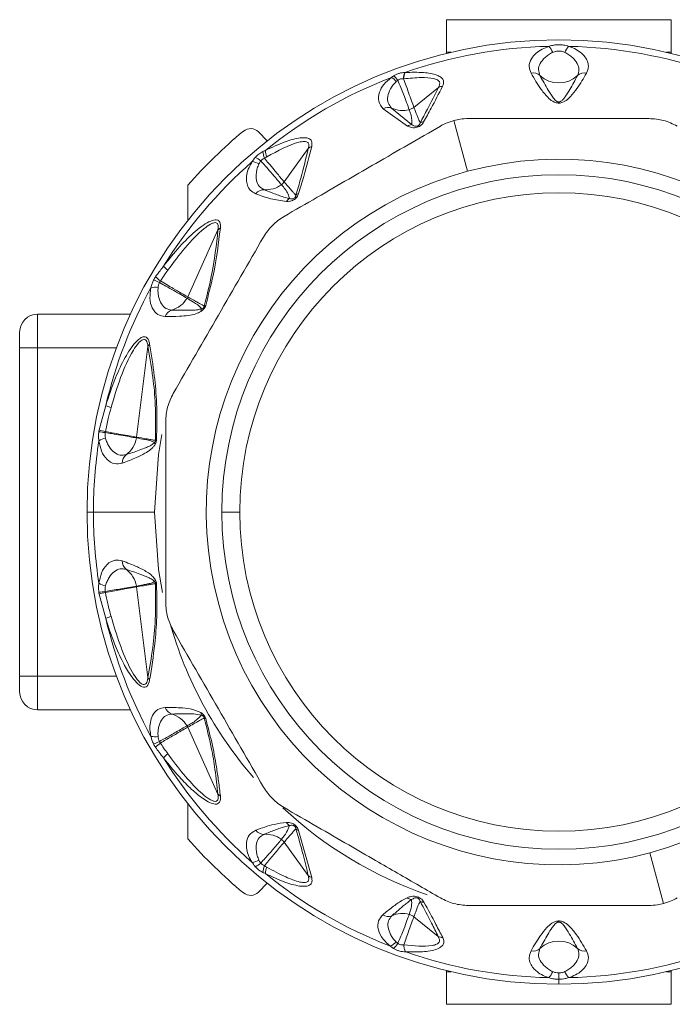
# Model space of a CAD drawing. Header units: millimetres. Extents: x -447 to 1924, y -61 to 422.
# Tile 14 of 57: x -110 to -81, y 378 to 422. Entities that reach past the tile are written whole.
import ezdxf

# ---------------------------------------------------------------- set-up
doc = ezdxf.new("R2010")
doc.units = ezdxf.units.MM

# ---------------------------------------------------------------- blocks, each defined once
blk = doc.blocks.new('Drawing View1')
at = {"color": 7, "linetype": 'Continuous', "lineweight": 18}
for p, q in [((113.221, 11.711), (113.221, 13.161)), ((113.221, 13.161), (123.221, 13.161)), ((123.221, 13.161), (123.221, 11.711)), ((113.43, 11.711), (113.221, 11.711)), ((113.221, 11.661), (113.221, 11.711)), ((123.221, 11.711), (123.012, 11.711)), ((123.221, 11.711), (123.221, 11.661)), ((111.772, 9.263), (112.866, 10.15)), ((111.668, 8.499), (110.78, 9.23)), ((111.484, 8.427), (110.408, 9.195)), ((114.16, 6.42), (113.555, 8.68)), ((104.852, 8.17), (105.245, 7.776)), ((105.997, 5.946), (107.068, 7.434)), ((101.71, 5.804), (101.71, 4.241)), ((101.705, 0.835), (103.049, 3.81)), ((95.021, -1.435), (95.021, 0.065)), ((95.021, 0.065), (99.154, 0.065)), ((94.221, -1.435), (94.221, -0.735)), ((94.221, -1.435), (95.021, -1.435)), ((94.221, -16.035), (94.221, -1.435)), ((95.021, -1.435), (98.531, -1.435)), ((95.021, -16.035), (95.021, -1.435)), ((99.428, -5.406), (99.934, -1.372)), ((97.762, -5.084), (98.055, -3.997)), ((97.221, -8.735), (97.506, -8.735)), ((100.221, -8.735), (97.506, -8.735)), ((104.021, -8.735), (103.221, -8.735)), ((99.428, -12.064), (99.934, -16.098)), ((98.055, -13.473), (97.762, -12.386)), ((94.221, -16.735), (94.221, -16.035)), ((94.221, -16.035), (95.021, -16.035)), ((95.021, -17.535), (95.021, -16.035)), ((95.021, -16.035), (98.531, -16.035)), ((95.021, -17.535), (99.154, -17.535)), ((101.705, -18.305), (103.049, -21.28)), ((101.71, -21.711), (101.71, -23.274)), ((106.641, -22.895), (107.221, -24.991)), ((105.997, -23.416), (107.068, -24.904)), ((122.282, -23.891), (122.887, -26.15)), ((105.245, -25.246), (104.852, -25.64)), ((111.772, -26.733), (112.855, -27.612)), ((113.221, -29.181), (113.221, -29.131)), ((113.221, -30.631), (113.221, -29.181)), ((113.221, -29.181), (113.43, -29.181)), ((118.221, -29.235), (118.221, -29.519)), ((123.012, -29.181), (123.221, -29.181)), ((123.221, -29.131), (123.221, -29.181)), ((123.221, -29.181), (123.221, -30.631)), ((118.221, -29.735), (118.221, -29.519)), ((123.221, -30.631), (113.221, -30.631))]:
    blk.add_line(p, q, dxfattribs=at)
at = {"color": 7, "linetype": 'Continuous', "lineweight": 18, "flags": 128}
for points in [[(100.553, -5.295), (100.404, -6.173), (100.221, -8.735)], [(100.221, -8.735), (100.404, -11.297), (100.581, -12.317)]]:
    blk.add_lwpolyline(points, dxfattribs=at)
at = {"color": 7, "linetype": 'Continuous', "lineweight": 18}
for centre, radius, start, end in [((118.221, -8.735), 21, 270, 180), ((118.221, -8.735), 20.715, 91.2076, 109.3203), ((117.232, 11.452), 0.761, 19.4098, 43.4244), ((119.21, 11.452), 0.761, 136.5756, 160.5902), ((118.221, -8.735), 20.715, 70.7909, 88.7924), ((118.221, -8.735), 20.715, 111.0828, 129.0802), ((110.425, 9.971), 0.711, 38.0377, 61.0471), ((110.336, 10.014), 0.843, 32.1219, 50.6016), ((111.975, 10.537), 0.668, 155.5503, 180.1451), ((111.971, 10.526), 0.655, 153.86, 179.2766), ((117.089, 10.339), 0.452, 48.9264, 102.9176), ((118.221, 11.563), 1.216, 226.5845, 313.4155), ((119.353, 10.339), 0.452, 77.0824, 131.0736), ((113.055, 9.799), 0.399, 91.3535, 118.3569), ((110.628, 8.854), 0.406, 67.902, 122.832), ((111.27, 10.28), 1.159, 244.9802, 284.6512), ((111.713, 8.116), 0.385, 96.6679, 126.3431), ((112.219, 8.241), 0.375, 92.1072, 116.8471), ((118.221, -8.735), 22, 129.6624, 138.6353), ((104.498, 7.816), 0.5, 45, 129.6624), ((107.349, 7.118), 0.423, 107.5565, 131.6514), ((104.218, 6.037), 1.116, 48.7601, 63.865), ((105.842, 7.335), 0.796, 182.8892, 204.9427), ((105.966, 7.37), 0.805, 181.7282, 202.648), ((118.221, -8.735), 20.715, 131.2076, 148.1324), ((104.487, 6.093), 0.761, 59.4098, 83.4244), ((118.221, -8.735), 15.69, 285, 105), ((118.221, -8.735), 15.69, 105, 285), ((118.221, -8.735), 15, 0, 180), ((105.184, 6.765), 1.168, 265.9479, 306.1962), ((118.221, -8.735), 14.2, 0, 180), ((105.093, 5.149), 0.452, 88.9264, 142.9176), ((106.749, 5.069), 0.372, 106.9177, 128.3159), ((106.45, 4.856), 0.413, 121.4787, 148.1961), ((103.334, 3.56), 0.379, 118.2683, 138.9047), ((101.731, 3.129), 1.441, 220.0799, 230.4484), ((99.344, -0.733), 2.461, 63.4578, 70.1102), ((101.394, 2.809), 1.559, 223.8593, 234.4406), ((118.221, -8.735), 20.715, 151.2076, 166.7769), ((100.244, 0.502), 0.761, 79.4098, 103.4244), ((100.664, 1.379), 1.177, 286.0566, 328.9724), ((101.225, 1.052), 0.527, 328.0752, 335.7129), ((102.558, 0.22), 0.238, 103.248, 120.0633), ((95.021, -0.735), 0.8, 90, 180), ((101.136, -0.179), 0.452, 108.9264, 162.9176), ((102.632, 0.158), 0.344, 155.611, 176.4192), ((100.27, -1.529), 0.371, 134.8685, 155.0225), ((98.967, -2.025), 2.173, 245.1775, 251.8338), ((97.334, -9.976), 4.825, 81.7246, 85.1014), ((98.697, -2.237), 2.997, 251.8172, 257.2643), ((118.221, -8.735), 20.715, 171.2076, 180), ((98.169, -6.204), 0.761, 99.4098, 123.4244), ((98.261, -5.234), 1.179, 306.0921, 349.8835), ((98.905, -5.341), 0.527, 349.0389, 352.8561), ((100.499, -5.601), 0.274, 188.8197, 207.1446), ((100.376, -5.761), 0.241, 104.9328, 117.4882), ((99.24, -6.538), 0.452, 128.9264, 182.9176), ((118.221, -8.735), 21, 180, 270), ((118.221, -8.735), 20.715, 180, 188.7924), ((118.221, -8.735), 15, 180, 0), ((118.221, -8.735), 14.2, 180, 0), ((99.24, -10.932), 0.452, 177.0824, 231.0736), ((98.261, -12.237), 1.179, 10.1165, 53.9079), ((100.499, -11.87), 0.274, 152.8552, 171.1806), ((98.169, -11.266), 0.761, 236.5758, 260.5903), ((98.905, -12.13), 0.527, 7.1471, 10.9644), ((100.376, -11.709), 0.241, 242.5119, 255.0672), ((97.334, -7.494), 4.825, 274.8986, 278.2754), ((98.697, -15.234), 2.997, 102.7357, 108.1829), ((98.967, -15.446), 2.173, 108.1662, 114.8225), ((118.221, -8.735), 20.715, 193.2231, 208.7924), ((118.221, -8.735), 18, 195.8753, 220.9986), ((100.27, -15.941), 0.371, 204.9775, 225.1315), ((95.021, -16.735), 0.8, 180, 270), ((101.136, -17.292), 0.452, 197.0824, 251.0736), ((100.664, -18.85), 1.177, 31.0277, 73.9434), ((102.632, -17.629), 0.344, 183.5806, 204.3894), ((102.558, -17.69), 0.238, 239.937, 256.7519), ((100.244, -17.972), 0.761, 256.5756, 280.5902), ((99.344, -16.738), 2.461, 289.8898, 296.5422), ((101.393, -20.279), 1.559, 125.5588, 136.1413), ((101.731, -20.599), 1.441, 129.5516, 139.9201), ((118.221, -8.735), 20.715, 211.8676, 228.7924), ((103.334, -21.03), 0.379, 221.0953, 241.7317), ((118.221, -8.735), 18, 226.9592, 251.0059), ((106.45, -22.327), 0.413, 211.8044, 238.5199), ((105.093, -22.619), 0.452, 217.0824, 271.0736), ((105.184, -24.235), 1.168, 53.8038, 94.0521), ((106.749, -22.539), 0.372, 231.6841, 253.0823), ((118.221, -8.735), 22, 221.3647, 230.3376), ((104.487, -23.564), 0.761, 276.5757, 300.5903), ((104.218, -23.507), 1.116, 296.1355, 311.2401), ((105.842, -24.805), 0.796, 155.0575, 177.1112), ((105.966, -24.84), 0.805, 157.352, 178.2718), ((118.221, -8.735), 20.715, 230.9198, 248.7924), ((107.349, -24.588), 0.423, 228.3487, 252.4435), ((104.498, -25.286), 0.5, 230.3376, 315), ((111.723, -25.549), 0.427, 233.4449, 262.7909), ((112.235, -25.678), 0.417, 243.1273, 267.8975), ((110.633, -26.272), 0.452, 237.0824, 291.0736), ((111.27, -27.754), 1.162, 75.3904, 114.1143), ((110.387, -27.367), 0.761, 296.5758, 320.5903), ((110.271, -27.431), 0.925, 309.5889, 328.2249), ((113.066, -27.222), 0.444, 241.635, 268.6537), ((118.221, -29.033), 1.216, 46.5845, 133.4155), ((118.221, -8.735), 20.715, 250.7909, 268.7924), ((117.089, -27.81), 0.452, 257.0824, 311.0736), ((118.221, -8.735), 20.715, 271.2076, 289.209), ((119.353, -27.81), 0.452, 228.9264, 282.9176), ((117.232, -28.922), 0.761, 316.5756, 340.5902), ((119.21, -28.922), 0.761, 199.4098, 223.4244)]:
    blk.add_arc(centre, radius, start, end, dxfattribs=at)
for points, knots in [([(117.784, 11.975), (117.678, 11.937), (117.452, 11.857), (117.184, 11.665), (116.964, 11.405), (116.864, 11.092), (116.948, 10.881), (116.988, 10.78)], [0, 0, 0, 0, 0.147122, 0.312406, 0.50794, 0.764712, 1, 1, 1, 1]), ([(118.658, 11.975), (118.585, 11.998), (118.452, 12.038), (118.241, 12.053), (118.06, 12.043), (117.909, 12.017), (117.823, 11.988), (117.784, 11.975)], [0, 0, 0, 0, 0.269902, 0.490211, 0.672926, 0.851395, 1, 1, 1, 1]), ([(119.454, 10.78), (119.495, 10.882), (119.568, 11.067), (119.502, 11.334), (119.369, 11.543), (119.181, 11.723), (118.952, 11.873), (118.747, 11.944), (118.658, 11.975)], [0, 0, 0, 0, 0.237372, 0.431825, 0.589432, 0.718601, 0.877817, 1, 1, 1, 1]), ([(117.949, 11.705), (117.887, 11.672), (117.758, 11.605), (117.555, 11.441), (117.377, 11.216), (117.292, 10.936), (117.354, 10.765), (117.385, 10.68)], [0, 0, 0, 0, 0.11715, 0.23987, 0.49125, 0.745581, 1, 1, 1, 1]), ([(118.493, 11.705), (118.457, 11.719), (118.393, 11.745), (118.291, 11.763), (118.202, 11.766), (118.084, 11.755), (118.006, 11.726), (117.949, 11.705)], [0, 0, 0, 0, 0.212437, 0.388959, 0.539022, 0.670349, 1, 1, 1, 1]), ([(119.057, 10.68), (119.088, 10.765), (119.15, 10.936), (119.065, 11.216), (118.887, 11.441), (118.684, 11.605), (118.555, 11.672), (118.493, 11.705)], [0, 0, 0, 0, 0.254556, 0.508885, 0.760231, 0.882933, 1, 1, 1, 1]), ([(110.408, 9.195), (110.321, 9.302), (110.155, 9.509), (110.207, 9.907), (110.401, 10.283), (110.649, 10.492), (110.769, 10.593)], [0, 0, 0, 0, 0.299106, 0.577097, 0.795469, 1, 1, 1, 1]), ([(110.769, 10.593), (110.788, 10.607), (110.82, 10.632), (110.856, 10.655), (110.872, 10.665)], [0, 0, 0, 0, 0.559965, 1, 1, 1, 1]), ([(110.872, 10.665), (110.909, 10.687), (110.985, 10.73), (111.114, 10.776), (111.245, 10.808), (111.326, 10.812), (111.367, 10.813)], [0, 0, 0, 0, 0.249494, 0.497197, 0.746131, 1, 1, 1, 1]), ([(111.051, 10.462), (111.069, 10.475), (111.107, 10.501), (111.173, 10.526), (111.242, 10.54), (111.286, 10.537), (111.308, 10.535)], [0, 0, 0, 0, 0.2508524, 0.4979909, 0.7459051, 1, 1, 1, 1]), ([(111.308, 10.535), (111.309, 10.535), (111.312, 10.535), (111.315, 10.534), (111.316, 10.534)], [0, 0, 0, 0, 0.5572157, 1, 1, 1, 1]), ([(111.316, 10.534), (111.58, 10.558), (112.046, 10.601), (112.561, 10.579), (112.82, 10.494), (112.918, 10.401), (112.93, 10.28), (112.887, 10.193), (112.866, 10.15)], [0, 0, 0, 0, 0.354402, 0.625668, 0.731992, 0.825042, 0.913282, 1, 1, 1, 1]), ([(111.316, 10.534), (111.391, 10.321), (111.522, 9.947), (111.682, 9.507), (111.74, 9.35), (111.772, 9.263)], [0, 0, 0, 0, 0.372806, 0.654894, 1, 1, 1, 1]), ([(111.367, 10.813), (111.37, 10.814), (111.376, 10.814), (111.381, 10.814), (111.383, 10.814)], [0, 0, 0, 0, 0.558902, 1, 1, 1, 1]), ([(111.383, 10.814), (111.661, 10.821), (112.162, 10.834), (112.705, 10.746), (112.978, 10.612), (113.086, 10.487), (113.107, 10.344), (113.065, 10.245), (113.046, 10.198)], [0, 0, 0, 0, 0.331074, 0.596688, 0.707802, 0.810057, 0.910795, 1, 1, 1, 1]), ([(116.988, 10.78), (117.13, 10.538), (117.354, 10.158), (117.692, 9.727), (117.939, 9.527), (118.1, 9.466), (118.19, 9.451), (118.313, 9.455), (118.44, 9.501), (118.598, 9.599), (118.807, 9.798), (119.115, 10.201), (119.32, 10.551), (119.454, 10.78)], [0, 0, 0, 0, 0.25126, 0.396042, 0.462455, 0.47993, 0.495701, 0.509284, 0.540179, 0.56984, 0.63555, 0.761953, 1, 1, 1, 1]), ([(117.385, 10.68), (117.504, 10.458), (117.69, 10.11), (117.931, 9.737), (118.065, 9.57), (118.148, 9.517), (118.177, 9.505), (118.202, 9.5), (118.224, 9.498), (118.261, 9.502), (118.302, 9.52), (118.349, 9.553), (118.425, 9.627), (118.551, 9.794), (118.772, 10.149), (118.944, 10.469), (119.057, 10.68)], [0, 0, 0, 0, 0.264351, 0.412633, 0.474696, 0.48507, 0.49331, 0.496676, 0.499653, 0.505093, 0.516526, 0.530686, 0.554354, 0.619061, 0.749435, 1, 1, 1, 1]), ([(110.78, 9.23), (110.721, 9.302), (110.602, 9.445), (110.59, 9.744), (110.688, 10.021), (110.83, 10.249), (110.934, 10.357), (110.985, 10.409)], [0, 0, 0, 0, 0.254398, 0.508629, 0.760015, 0.882824, 1, 1, 1, 1]), ([(110.985, 10.409), (110.997, 10.42), (111.018, 10.438), (111.041, 10.455), (111.051, 10.462)], [0, 0, 0, 0, 0.562939, 1, 1, 1, 1]), ([(111.051, 10.462), (111.143, 10.248), (111.303, 9.877), (111.471, 9.418), (111.53, 9.253), (111.563, 9.159)], [0, 0, 0, 0, 0.369902, 0.642337, 1, 1, 1, 1]), ([(112.866, 10.15), (112.705, 9.828), (112.447, 9.311), (112.158, 8.777), (112.049, 8.575)], [0, 0, 0, 0, 0.6225578, 1, 1, 1, 1]), ([(113.046, 10.198), (112.881, 9.874), (112.615, 9.354), (112.317, 8.818), (112.205, 8.615)], [0, 0, 0, 0, 0.622343, 1, 1, 1, 1]), ([(111.563, 9.159), (111.606, 9.173), (111.681, 9.196), (111.744, 9.242), (111.772, 9.263)], [0, 0, 0, 0, 0.559727, 1, 1, 1, 1]), ([(111.772, 9.263), (111.818, 9.14), (111.883, 8.967), (111.966, 8.762), (112.011, 8.655), (112.038, 8.598), (112.049, 8.575)], [0, 0, 0, 0, 0.5265308, 0.7416797, 0.8929338, 1, 1, 1, 1]), ([(111.563, 9.159), (111.622, 8.998), (111.703, 8.772), (111.676, 8.56), (111.668, 8.499)], [0, 0, 0, 0, 0.715322, 1, 1, 1, 1]), ([(114.202, 8.765), (114.078, 8.76), (113.861, 8.752), (113.646, 8.701), (113.555, 8.68)], [0, 0, 0, 0, 0.573868, 1, 1, 1, 1]), ([(114.202, 8.765), (114.559, 8.765), (115.286, 8.765), (116.401, 8.765), (117.615, 8.765), (118.995, 8.765), (120.574, 8.765), (121.672, 8.765), (122.24, 8.765)], [0, 0, 0, 0, 0.135414, 0.274984, 0.415234, 0.58558, 0.78576, 1, 1, 1, 1]), ([(105.99, 4.411), (106.481, 4.694), (107.432, 5.243), (108.805, 6.036), (110.645, 7.098), (111.997, 7.879), (112.952, 8.43)], [0, 0, 0, 0, 0.21393, 0.414834, 0.587057, 1, 1, 1, 1]), ([(112.205, 8.615), (112.189, 8.589), (112.16, 8.541), (112.097, 8.473), (112.017, 8.414), (111.91, 8.37), (111.79, 8.353), (111.635, 8.366), (111.545, 8.402), (111.484, 8.427)], [0, 0, 0, 0, 0.130793, 0.239578, 0.342332, 0.447729, 0.567765, 0.709784, 1, 1, 1, 1]), ([(112.049, 8.575), (112.044, 8.557), (112.034, 8.526), (112.013, 8.488), (111.989, 8.462), (111.969, 8.446), (111.942, 8.432), (111.911, 8.423), (111.864, 8.418), (111.764, 8.433), (111.71, 8.471), (111.668, 8.499)], [0, 0, 0, 0, 0.1486655, 0.2587069, 0.3033944, 0.343965, 0.3814215, 0.4237767, 0.4707121, 0.5930499, 1, 1, 1, 1]), ([(113.555, 8.68), (113.439, 8.644), (113.228, 8.579), (113.038, 8.477), (112.952, 8.43)], [0, 0, 0, 0, 0.54545, 1, 1, 1, 1]), ([(105.162, 7.345), (105.453, 7.482), (105.974, 7.728), (106.598, 7.905), (106.963, 7.92), (107.149, 7.864), (107.251, 7.731), (107.232, 7.595), (107.221, 7.521)], [0, 0, 0, 0, 0.329595, 0.590214, 0.697936, 0.79287, 0.888175, 1, 1, 1, 1]), ([(105.224, 7.06), (105.712, 7.331), (106.282, 7.647), (106.867, 7.757), (107.005, 7.735), (107.067, 7.681), (107.104, 7.594), (107.083, 7.5), (107.068, 7.434)], [0, 0, 0, 0, 0.62182, 0.726244, 0.812215, 0.854202, 0.896749, 1, 1, 1, 1]), ([(107.221, 7.521), (107.112, 7.083), (106.943, 6.405), (106.72, 5.681), (106.641, 5.425)], [0, 0, 0, 0, 0.646574, 1, 1, 1, 1]), ([(104.574, 6.849), (104.596, 6.886), (104.635, 6.95), (104.687, 7.012), (104.71, 7.038)], [0, 0, 0, 0, 0.56467, 1, 1, 1, 1]), ([(104.71, 7.038), (104.759, 7.088), (104.834, 7.164), (104.953, 7.247), (105.016, 7.279), (105.047, 7.295)], [0, 0, 0, 0, 0.4808387, 0.7383008, 1, 1, 1, 1]), ([(105.047, 7.295), (105.069, 7.305), (105.107, 7.322), (105.145, 7.338), (105.162, 7.345)], [0, 0, 0, 0, 0.561612, 1, 1, 1, 1]), ([(105.121, 6.999), (105.14, 7.011), (105.174, 7.031), (105.209, 7.051), (105.224, 7.06)], [0, 0, 0, 0, 0.562686, 1, 1, 1, 1]), ([(107.068, 7.434), (106.965, 7), (106.806, 6.33), (106.593, 5.614), (106.519, 5.361)], [0, 0, 0, 0, 0.647013, 1, 1, 1, 1]), ([(104.732, 5.421), (104.643, 5.468), (104.478, 5.555), (104.352, 5.781), (104.308, 6.019), (104.327, 6.285), (104.404, 6.562), (104.522, 6.762), (104.574, 6.849)], [0, 0, 0, 0, 0.217435, 0.40261, 0.562733, 0.698349, 0.867782, 1, 1, 1, 1]), ([(105.101, 5.601), (105.022, 5.646), (104.865, 5.737), (104.75, 6.006), (104.742, 6.293), (104.792, 6.549), (104.847, 6.683), (104.874, 6.749)], [0, 0, 0, 0, 0.25458, 0.508904, 0.76024, 0.882936, 1, 1, 1, 1]), ([(104.874, 6.749), (104.887, 6.773), (104.91, 6.817), (104.941, 6.858), (104.954, 6.876)], [0, 0, 0, 0, 0.569816, 1, 1, 1, 1]), ([(104.954, 6.876), (104.98, 6.905), (105.028, 6.96), (105.091, 6.987), (105.121, 6.999)], [0, 0, 0, 0, 0.540903, 1, 1, 1, 1]), ([(104.954, 6.876), (105.022, 6.804), (105.189, 6.629), (105.39, 6.394), (105.581, 6.172), (105.753, 5.969), (105.83, 5.875), (105.873, 5.823)], [0, 0, 0, 0, 0.154429, 0.377318, 0.534784, 0.73906, 1, 1, 1, 1]), ([(105.121, 6.999), (105.182, 6.924), (105.333, 6.741), (105.527, 6.508), (105.711, 6.287), (105.878, 6.088), (105.954, 5.997), (105.997, 5.946)], [0, 0, 0, 0, 0.154754, 0.378155, 0.536036, 0.740167, 1, 1, 1, 1]), ([(105.873, 5.823), (105.899, 5.843), (105.946, 5.879), (105.982, 5.926), (105.997, 5.946)], [0, 0, 0, 0, 0.5598474, 1, 1, 1, 1]), ([(105.873, 5.823), (105.991, 5.687), (106.157, 5.497), (106.217, 5.273), (106.234, 5.209)], [0, 0, 0, 0, 0.713249, 1, 1, 1, 1]), ([(105.997, 5.946), (106.086, 5.842), (106.213, 5.693), (106.369, 5.517), (106.453, 5.425), (106.5, 5.379), (106.519, 5.361)], [0, 0, 0, 0, 0.520969, 0.746083, 0.897634, 1, 1, 1, 1]), ([(106.099, 5.074), (105.862, 5.109), (105.369, 5.181), (104.95, 5.339), (104.732, 5.421)], [0, 0, 0, 0, 0.480824, 1, 1, 1, 1]), ([(106.234, 5.209), (106.124, 5.236), (105.94, 5.283), (105.675, 5.377), (105.407, 5.477), (105.21, 5.557), (105.101, 5.601)], [0, 0, 0, 0, 0.2827049, 0.4745432, 0.7079845, 1, 1, 1, 1]), ([(106.641, 5.425), (106.622, 5.375), (106.593, 5.299), (106.497, 5.197), (106.381, 5.121), (106.24, 5.079), (106.146, 5.076), (106.099, 5.074)], [0, 0, 0, 0, 0.245136, 0.373462, 0.502514, 0.746581, 1, 1, 1, 1]), ([(106.519, 5.361), (106.517, 5.347), (106.515, 5.321), (106.503, 5.286), (106.486, 5.261), (106.473, 5.246), (106.458, 5.233), (106.425, 5.212), (106.376, 5.198), (106.307, 5.194), (106.263, 5.203), (106.234, 5.209)], [0, 0, 0, 0, 0.137704, 0.249479, 0.286396, 0.321316, 0.355929, 0.392063, 0.53214, 0.696583, 1, 1, 1, 1]), ([(100.628, 2.202), (100.863, 2.496), (101.301, 3.046), (101.912, 3.65), (102.386, 4.021), (102.712, 4.212), (102.958, 4.275), (103.101, 4.218), (103.164, 4.089), (103.158, 3.962), (103.155, 3.894)], [0, 0, 0, 0, 0.272182, 0.508365, 0.629093, 0.73152, 0.817422, 0.871713, 0.931474, 1, 1, 1, 1]), ([(100.813, 2.018), (101.323, 2.702), (101.911, 3.489), (102.661, 4.043), (102.826, 4.12), (102.925, 4.141), (103.001, 4.122), (103.049, 4.057), (103.066, 3.95), (103.055, 3.859), (103.049, 3.81)], [0, 0, 0, 0, 0.655947, 0.756324, 0.798491, 0.835246, 0.871287, 0.907682, 0.950236, 1, 1, 1, 1]), ([(103.049, 3.81), (102.976, 3.144), (102.861, 2.098), (102.551, 0.871), (102.439, 0.425)], [0, 0, 0, 0, 0.636507, 1, 1, 1, 1]), ([(103.155, 3.894), (103.073, 3.217), (102.945, 2.151), (102.621, 0.906), (102.503, 0.451)], [0, 0, 0, 0, 0.635166, 1, 1, 1, 1]), ([(101.056, -3.466), (101.726, -2.305), (103.066, 0.016), (104.406, 2.336), (105.075, 3.496)], [0, 0, 0, 0, 0.500234, 1, 1, 1, 1]), ([(100.27, 1.729), (100.335, 1.819), (100.452, 1.98), (100.575, 2.134), (100.628, 2.202)], [0, 0, 0, 0, 0.564676, 1, 1, 1, 1]), ([(100.487, 1.541), (100.547, 1.632), (100.654, 1.793), (100.765, 1.95), (100.813, 2.018)], [0, 0, 0, 0, 0.565432, 1, 1, 1, 1]), ([(100.067, 1.242), (100.08, 1.303), (100.104, 1.414), (100.157, 1.529), (100.181, 1.581)], [0, 0, 0, 0, 0.541803, 1, 1, 1, 1]), ([(100.181, 1.581), (100.196, 1.61), (100.223, 1.661), (100.255, 1.708), (100.27, 1.729)], [0, 0, 0, 0, 0.559055, 1, 1, 1, 1]), ([(100.384, 1.25), (100.389, 1.287), (100.399, 1.36), (100.429, 1.433), (100.443, 1.469)], [0, 0, 0, 0, 0.509913, 1, 1, 1, 1]), ([(100.443, 1.469), (100.45, 1.483), (100.463, 1.508), (100.48, 1.531), (100.487, 1.541)], [0, 0, 0, 0, 0.559121, 1, 1, 1, 1]), ([(100.443, 1.469), (100.54, 1.416), (100.77, 1.292), (101.096, 1.105), (101.447, 0.904), (101.59, 0.821), (101.672, 0.773)], [0, 0, 0, 0, 0.171049, 0.404806, 0.657867, 1, 1, 1, 1]), ([(100.487, 1.541), (100.686, 1.425), (101.04, 1.219), (101.466, 0.973), (101.62, 0.884), (101.705, 0.835)], [0, 0, 0, 0, 0.365427, 0.649355, 1, 1, 1, 1]), ([(100.704, -0.046), (100.586, -0.027), (100.345, 0.013), (100.109, 0.313), (99.989, 0.731), (100.043, 1.083), (100.067, 1.242)], [0, 0, 0, 0, 0.259032, 0.530639, 0.786951, 1, 1, 1, 1]), ([(100.989, 0.249), (100.9, 0.264), (100.721, 0.296), (100.52, 0.509), (100.415, 0.776), (100.374, 1.034), (100.38, 1.179), (100.384, 1.25)], [0, 0, 0, 0, 0.25439, 0.508653, 0.760074, 0.882846, 1, 1, 1, 1]), ([(101.672, 0.773), (101.766, 0.715), (101.926, 0.617), (102.162, 0.482), (102.266, 0.362), (102.319, 0.3)], [0, 0, 0, 0, 0.40792, 0.697703, 1, 1, 1, 1]), ([(101.705, 0.835), (101.825, 0.766), (101.998, 0.667), (102.212, 0.547), (102.336, 0.477), (102.408, 0.441), (102.439, 0.425)], [0, 0, 0, 0, 0.493755, 0.710629, 0.87637, 1, 1, 1, 1]), ([(102.503, 0.451), (102.493, 0.421), (102.471, 0.36), (102.413, 0.281), (102.351, 0.221), (102.31, 0.194), (102.289, 0.18)], [0, 0, 0, 0, 0.256292, 0.5214431, 0.7474005, 1, 1, 1, 1]), ([(102.289, 0.18), (102.216, 0.145), (102.022, 0.052), (101.708, 0.002), (101.251, -0.044), (100.914, -0.045), (100.704, -0.046)], [0, 0, 0, 0, 0.125054, 0.329105, 0.583177, 1, 1, 1, 1]), ([(102.319, 0.3), (102.266, 0.287), (102.12, 0.25), (101.872, 0.24), (101.482, 0.232), (101.179, 0.242), (100.989, 0.249)], [0, 0, 0, 0, 0.115112, 0.316391, 0.573412, 1, 1, 1, 1]), ([(102.439, 0.425), (102.437, 0.419), (102.435, 0.406), (102.427, 0.385), (102.415, 0.365), (102.394, 0.34), (102.36, 0.316), (102.334, 0.306), (102.319, 0.3)], [0, 0, 0, 0, 0.106522, 0.201223, 0.294973, 0.396709, 0.652819, 1, 1, 1, 1]), ([(98.055, -3.997), (98.19, -3.583), (98.431, -2.845), (98.882, -1.892), (99.266, -1.295), (99.552, -1.023), (99.7, -0.942), (99.818, -0.937), (99.906, -0.991), (99.972, -1.103), (99.996, -1.21), (100.008, -1.266)], [0, 0, 0, 0, 0.285538, 0.509527, 0.703241, 0.765072, 0.819711, 0.859429, 0.901399, 0.9481, 1, 1, 1, 1]), ([(98.29, -4.089), (98.559, -3.185), (98.87, -2.141), (99.457, -1.269), (99.604, -1.122), (99.701, -1.063), (99.787, -1.055), (99.857, -1.108), (99.908, -1.217), (99.925, -1.318), (99.934, -1.372)], [0, 0, 0, 0, 0.656198, 0.757587, 0.799792, 0.836227, 0.871671, 0.907777, 0.950014, 1, 1, 1, 1]), ([(100.008, -1.266), (100.083, -1.727), (100.216, -2.552), (100.343, -3.964), (100.324, -4.978), (100.314, -5.528)], [0, 0, 0, 0, 0.366467, 0.656613, 1, 1, 1, 1]), ([(99.934, -1.372), (100.011, -1.824), (100.15, -2.632), (100.287, -4.015), (100.272, -5.009), (100.264, -5.547)], [0, 0, 0, 0, 0.368099, 0.658336, 1, 1, 1, 1]), ([(98.036, -5.16), (98.078, -4.965), (98.154, -4.605), (98.247, -4.251), (98.29, -4.089)], [0, 0, 0, 0, 0.542941, 1, 1, 1, 1]), ([(100.721, -12.754), (100.721, -11.415), (100.721, -8.735), (100.721, -6.056), (100.721, -4.716)], [0, 0, 0, 0, 0.499933, 1, 1, 1, 1]), ([(97.749, -5.569), (97.74, -5.496), (97.723, -5.369), (97.739, -5.229), (97.746, -5.168)], [0, 0, 0, 0, 0.572072, 1, 1, 1, 1]), ([(97.746, -5.168), (97.749, -5.152), (97.753, -5.124), (97.759, -5.096), (97.762, -5.084)], [0, 0, 0, 0, 0.559761, 1, 1, 1, 1]), ([(98.044, -5.453), (98.036, -5.412), (98.019, -5.332), (98.025, -5.244), (98.029, -5.201)], [0, 0, 0, 0, 0.510723, 1, 1, 1, 1]), ([(98.029, -5.201), (98.03, -5.193), (98.032, -5.179), (98.035, -5.166), (98.036, -5.16)], [0, 0, 0, 0, 0.5597797, 1, 1, 1, 1]), ([(98.029, -5.201), (98.128, -5.217), (98.375, -5.257), (98.746, -5.322), (99.157, -5.394), (99.326, -5.424), (99.422, -5.441)], [0, 0, 0, 0, 0.155657, 0.38755, 0.650476, 1, 1, 1, 1]), ([(98.036, -5.16), (98.135, -5.177), (98.381, -5.221), (98.752, -5.287), (99.163, -5.359), (99.331, -5.389), (99.428, -5.406)], [0, 0, 0, 0, 0.155639, 0.387571, 0.650535, 1, 1, 1, 1]), ([(98.789, -6.561), (98.671, -6.583), (98.431, -6.629), (98.106, -6.427), (97.851, -6.074), (97.781, -5.726), (97.749, -5.569)], [0, 0, 0, 0, 0.2591487, 0.5311281, 0.7880831, 1, 1, 1, 1]), ([(98.956, -6.187), (98.866, -6.202), (98.687, -6.234), (98.426, -6.102), (98.236, -5.887), (98.109, -5.659), (98.066, -5.521), (98.044, -5.453)], [0, 0, 0, 0, 0.25439, 0.508653, 0.760076, 0.882848, 1, 1, 1, 1]), ([(100.228, -5.643), (100.179, -5.683), (100.058, -5.782), (99.828, -5.875), (99.457, -6.024), (99.151, -6.123), (98.956, -6.187)], [0, 0, 0, 0, 0.12348, 0.298954, 0.554672, 1, 1, 1, 1]), ([(99.422, -5.441), (99.538, -5.463), (99.729, -5.501), (100.005, -5.545), (100.152, -5.609), (100.228, -5.643)], [0, 0, 0, 0, 0.426007, 0.700145, 1, 1, 1, 1]), ([(99.428, -5.406), (99.568, -5.431), (99.765, -5.465), (100.012, -5.507), (100.151, -5.531), (100.232, -5.542), (100.264, -5.547)], [0, 0, 0, 0, 0.502808, 0.708593, 0.88556, 1, 1, 1, 1]), ([(100.264, -5.547), (100.264, -5.552), (100.264, -5.562), (100.261, -5.58), (100.255, -5.601), (100.243, -5.623), (100.234, -5.636), (100.228, -5.643)], [0, 0, 0, 0, 0.132574, 0.271467, 0.437835, 0.686828, 1, 1, 1, 1]), ([(100.314, -5.528), (100.312, -5.544), (100.309, -5.579), (100.293, -5.65), (100.27, -5.696), (100.255, -5.726)], [0, 0, 0, 0, 0.222827, 0.488483, 1, 1, 1, 1]), ([(100.255, -5.726), (100.228, -5.767), (100.167, -5.856), (100.012, -5.992), (99.764, -6.152), (99.337, -6.357), (99.001, -6.482), (98.789, -6.561)], [0, 0, 0, 0, 0.063949, 0.139633, 0.317237, 0.568463, 1, 1, 1, 1]), ([(97.749, -11.901), (97.781, -11.745), (97.851, -11.395), (98.114, -11.032), (98.443, -10.839), (98.681, -10.887), (98.789, -10.909)], [0, 0, 0, 0, 0.210078, 0.472065, 0.762912, 1, 1, 1, 1]), ([(98.789, -10.909), (99.014, -10.992), (99.383, -11.128), (99.824, -11.355), (100.095, -11.531), (100.208, -11.681), (100.255, -11.744)], [0, 0, 0, 0, 0.4565545, 0.748856, 0.8946267, 1, 1, 1, 1]), ([(98.044, -12.017), (98.066, -11.949), (98.109, -11.811), (98.236, -11.583), (98.426, -11.368), (98.687, -11.236), (98.866, -11.268), (98.956, -11.283)], [0, 0, 0, 0, 0.117161, 0.239899, 0.491313, 0.74564, 1, 1, 1, 1]), ([(98.956, -11.283), (99.162, -11.35), (99.497, -11.459), (99.88, -11.616), (100.098, -11.713), (100.192, -11.795), (100.228, -11.828)], [0, 0, 0, 0, 0.470738, 0.766879, 0.908603, 1, 1, 1, 1]), ([(100.255, -11.744), (100.271, -11.776), (100.292, -11.82), (100.309, -11.891), (100.312, -11.924), (100.314, -11.942)], [0, 0, 0, 0, 0.527893, 0.749645, 1, 1, 1, 1]), ([(97.746, -12.302), (97.738, -12.224), (97.723, -12.083), (97.741, -11.958), (97.749, -11.901)], [0, 0, 0, 0, 0.552011, 1, 1, 1, 1]), ([(98.029, -12.269), (98.025, -12.221), (98.019, -12.133), (98.036, -12.053), (98.044, -12.017)], [0, 0, 0, 0, 0.543645, 1, 1, 1, 1]), ([(99.422, -12.029), (99.321, -12.047), (99.141, -12.08), (98.647, -12.166), (98.248, -12.233), (98.029, -12.269)], [0, 0, 0, 0, 0.361519, 0.649049, 1, 1, 1, 1]), ([(99.428, -12.064), (99.33, -12.081), (99.155, -12.112), (98.667, -12.198), (98.263, -12.27), (98.036, -12.311)], [0, 0, 0, 0, 0.351286, 0.635427, 1, 1, 1, 1]), ([(100.228, -11.828), (100.178, -11.854), (100.077, -11.907), (99.899, -11.937), (99.682, -11.982), (99.519, -12.012), (99.422, -12.029)], [0, 0, 0, 0, 0.201655, 0.404918, 0.64705, 1, 1, 1, 1]), ([(100.264, -11.923), (100.204, -11.932), (100.093, -11.949), (99.914, -11.98), (99.695, -12.017), (99.527, -12.047), (99.428, -12.064)], [0, 0, 0, 0, 0.215335, 0.398234, 0.642077, 1, 1, 1, 1]), ([(100.264, -11.923), (100.272, -12.462), (100.287, -13.479), (100.147, -14.858), (100.008, -15.664), (99.934, -16.098)], [0, 0, 0, 0, 0.342559, 0.646235, 1, 1, 1, 1]), ([(100.314, -11.942), (100.324, -12.437), (100.345, -13.379), (100.231, -14.813), (100.091, -15.684), (100.008, -16.204)], [0, 0, 0, 0, 0.308412, 0.587789, 1, 1, 1, 1]), ([(100.228, -11.828), (100.234, -11.834), (100.244, -11.847), (100.255, -11.869), (100.261, -11.889), (100.264, -11.906), (100.264, -11.917), (100.264, -11.923)], [0, 0, 0, 0, 0.312066, 0.577689, 0.709478, 0.846396, 1, 1, 1, 1]), ([(97.762, -12.386), (97.758, -12.371), (97.752, -12.343), (97.748, -12.314), (97.746, -12.302)], [0, 0, 0, 0, 0.560051, 1, 1, 1, 1]), ([(98.036, -12.311), (98.034, -12.303), (98.031, -12.289), (98.029, -12.275), (98.029, -12.269)], [0, 0, 0, 0, 0.560002, 1, 1, 1, 1]), ([(98.29, -13.381), (98.24, -13.192), (98.147, -12.837), (98.072, -12.478), (98.036, -12.311)], [0, 0, 0, 0, 0.534048, 1, 1, 1, 1]), ([(100.008, -16.204), (99.995, -16.262), (99.971, -16.371), (99.901, -16.485), (99.802, -16.539), (99.64, -16.513), (99.411, -16.329), (99.112, -15.945), (98.776, -15.362), (98.393, -14.516), (98.178, -13.853), (98.055, -13.473)], [0, 0, 0, 0, 0.053488, 0.101165, 0.145724, 0.192526, 0.283011, 0.383772, 0.541991, 0.738283, 1, 1, 1, 1]), ([(99.934, -16.098), (99.925, -16.154), (99.907, -16.257), (99.853, -16.369), (99.773, -16.42), (99.668, -16.395), (99.548, -16.299), (99.372, -16.087), (98.836, -15.187), (98.538, -14.202), (98.29, -13.381)], [0, 0, 0, 0, 0.051327, 0.09442, 0.134349, 0.174419, 0.220939, 0.27713, 0.398157, 1, 1, 1, 1]), ([(105.075, -20.966), (104.406, -19.806), (103.066, -17.486), (101.726, -15.165), (101.056, -14.004)], [0, 0, 0, 0, 0.499632, 1, 1, 1, 1]), ([(100.067, -18.712), (100.048, -18.608), (100.006, -18.383), (100.031, -18.065), (100.135, -17.744), (100.352, -17.482), (100.586, -17.444), (100.704, -17.424)], [0, 0, 0, 0, 0.137707, 0.297654, 0.485766, 0.740451, 1, 1, 1, 1]), ([(100.704, -17.424), (100.92, -17.428), (101.284, -17.434), (101.801, -17.463), (102.129, -17.589), (102.289, -17.65)], [0, 0, 0, 0, 0.427707, 0.722359, 1, 1, 1, 1]), ([(100.384, -18.72), (100.38, -18.649), (100.374, -18.504), (100.415, -18.246), (100.52, -17.979), (100.72, -17.766), (100.9, -17.735), (100.989, -17.719)], [0, 0, 0, 0, 0.117122, 0.23984, 0.491204, 0.745529, 1, 1, 1, 1]), ([(100.989, -17.719), (101.184, -17.714), (101.511, -17.706), (101.946, -17.701), (102.199, -17.748), (102.319, -17.771)], [0, 0, 0, 0, 0.4373839, 0.7346037, 1, 1, 1, 1]), ([(102.319, -17.771), (102.243, -17.847), (102.054, -18.036), (101.815, -18.166), (101.672, -18.243)], [0, 0, 0, 0, 0.404874, 1, 1, 1, 1]), ([(102.439, -17.896), (102.389, -17.921), (102.292, -17.971), (102.134, -18.061), (101.939, -18.171), (101.79, -18.256), (101.705, -18.305)], [0, 0, 0, 0, 0.1994012, 0.3895888, 0.6507497, 1, 1, 1, 1]), ([(102.289, -17.65), (102.315, -17.667), (102.361, -17.698), (102.417, -17.757), (102.455, -17.811), (102.484, -17.863), (102.496, -17.901), (102.503, -17.921)], [0, 0, 0, 0, 0.303841, 0.543349, 0.671179, 0.821746, 1, 1, 1, 1]), ([(102.319, -17.771), (102.333, -17.776), (102.358, -17.785), (102.389, -17.807), (102.409, -17.828), (102.421, -17.844), (102.43, -17.861), (102.436, -17.878), (102.438, -17.89), (102.439, -17.896)], [0, 0, 0, 0, 0.336697, 0.565233, 0.658713, 0.752306, 0.821694, 0.902667, 1, 1, 1, 1]), ([(102.439, -17.896), (102.552, -18.343), (102.754, -19.144), (102.936, -20.26), (103.009, -20.919), (103.049, -21.28)], [0, 0, 0, 0, 0.364986, 0.653176, 1, 1, 1, 1]), ([(102.503, -17.921), (102.598, -18.276), (102.797, -19.024), (102.963, -19.936), (103.082, -20.725), (103.13, -21.147), (103.155, -21.364)], [0, 0, 0, 0, 0.283427, 0.598157, 0.79281, 1, 1, 1, 1]), ([(101.672, -18.243), (101.604, -18.283), (101.482, -18.354), (101.204, -18.513), (100.879, -18.7), (100.611, -18.847), (100.443, -18.939)], [0, 0, 0, 0, 0.294643, 0.521096, 0.701932, 1, 1, 1, 1]), ([(101.705, -18.305), (101.637, -18.345), (101.515, -18.414), (101.239, -18.574), (100.915, -18.761), (100.651, -18.915), (100.487, -19.011)], [0, 0, 0, 0, 0.294538, 0.521008, 0.701872, 1, 1, 1, 1]), ([(101.672, -18.243), (101.679, -18.254), (101.691, -18.274), (101.701, -18.296), (101.705, -18.305)], [0, 0, 0, 0, 0.559976, 1, 1, 1, 1]), ([(100.181, -19.051), (100.153, -18.991), (100.101, -18.876), (100.078, -18.764), (100.067, -18.712)], [0, 0, 0, 0, 0.530896, 1, 1, 1, 1]), ([(100.443, -18.939), (100.428, -18.901), (100.398, -18.827), (100.388, -18.755), (100.384, -18.72)], [0, 0, 0, 0, 0.523137, 1, 1, 1, 1]), ([(100.27, -19.199), (100.252, -19.172), (100.219, -19.125), (100.193, -19.074), (100.181, -19.051)], [0, 0, 0, 0, 0.560194, 1, 1, 1, 1]), ([(100.628, -19.672), (100.56, -19.586), (100.437, -19.431), (100.321, -19.27), (100.27, -19.199)], [0, 0, 0, 0, 0.555292, 1, 1, 1, 1]), ([(100.487, -19.011), (100.478, -18.998), (100.461, -18.975), (100.449, -18.95), (100.443, -18.939)], [0, 0, 0, 0, 0.560007, 1, 1, 1, 1]), ([(100.813, -19.488), (100.752, -19.401), (100.641, -19.244), (100.534, -19.083), (100.487, -19.011)], [0, 0, 0, 0, 0.554562, 1, 1, 1, 1]), ([(103.155, -21.364), (103.158, -21.418), (103.164, -21.521), (103.13, -21.641), (103.053, -21.716), (102.834, -21.747), (102.393, -21.512), (101.856, -21.065), (101.25, -20.453), (100.857, -19.959), (100.628, -19.672)], [0, 0, 0, 0, 0.054232, 0.103303, 0.150337, 0.200897, 0.369635, 0.542742, 0.734318, 1, 1, 1, 1]), ([(103.049, -21.28), (103.055, -21.331), (103.066, -21.425), (103.046, -21.538), (102.986, -21.604), (102.883, -21.608), (102.748, -21.558), (102.54, -21.431), (101.829, -20.837), (101.276, -20.103), (100.813, -19.488)], [0, 0, 0, 0, 0.051613, 0.09536, 0.137319, 0.180165, 0.228028, 0.285272, 0.402314, 1, 1, 1, 1]), ([(112.952, -25.9), (112.642, -25.721), (112.013, -25.358), (111.047, -24.801), (109.996, -24.194), (108.801, -23.504), (107.433, -22.714), (106.482, -22.165), (105.99, -21.881)], [0, 0, 0, 0, 0.135419, 0.274991, 0.415244, 0.585607, 0.785782, 1, 1, 1, 1]), ([(104.732, -22.891), (104.996, -22.791), (105.414, -22.631), (105.914, -22.568), (106.099, -22.544)], [0, 0, 0, 0, 0.629625, 1, 1, 1, 1]), ([(105.101, -23.071), (105.262, -23.006), (105.499, -22.911), (105.804, -22.801), (106.018, -22.73), (106.161, -22.696), (106.234, -22.679)], [0, 0, 0, 0, 0.429633, 0.636413, 0.813229, 1, 1, 1, 1]), ([(106.234, -22.679), (106.198, -22.78), (106.118, -22.999), (105.959, -23.19), (105.873, -23.293)], [0, 0, 0, 0, 0.460533, 1, 1, 1, 1]), ([(106.099, -22.544), (106.137, -22.545), (106.205, -22.547), (106.309, -22.569), (106.398, -22.605), (106.48, -22.655), (106.553, -22.724), (106.61, -22.81), (106.63, -22.866), (106.641, -22.895)], [0, 0, 0, 0, 0.202674, 0.363901, 0.493169, 0.594446, 0.716905, 0.852714, 1, 1, 1, 1]), ([(106.234, -22.679), (106.26, -22.674), (106.304, -22.665), (106.37, -22.667), (106.422, -22.681), (106.458, -22.703), (106.476, -22.719), (106.491, -22.737), (106.504, -22.76), (106.515, -22.794), (106.517, -22.816), (106.519, -22.831)], [0, 0, 0, 0, 0.274116, 0.463194, 0.592982, 0.653123, 0.685144, 0.720858, 0.783468, 0.856593, 1, 1, 1, 1]), ([(104.574, -24.32), (104.521, -24.229), (104.405, -24.034), (104.32, -23.73), (104.306, -23.397), (104.416, -23.072), (104.624, -22.953), (104.732, -22.891)], [0, 0, 0, 0, 0.136663, 0.294577, 0.479617, 0.72985, 1, 1, 1, 1]), ([(104.874, -24.219), (104.847, -24.153), (104.792, -24.019), (104.742, -23.763), (104.75, -23.476), (104.865, -23.207), (105.022, -23.116), (105.101, -23.071)], [0, 0, 0, 0, 0.117118, 0.239833, 0.491188, 0.745502, 1, 1, 1, 1]), ([(106.519, -22.831), (106.48, -22.87), (106.402, -22.949), (106.283, -23.085), (106.147, -23.241), (106.05, -23.354), (105.997, -23.416)], [0, 0, 0, 0, 0.2134593, 0.4293792, 0.6901911, 1, 1, 1, 1]), ([(106.519, -22.831), (106.631, -23.215), (106.839, -23.927), (106.995, -24.596), (107.068, -24.904)], [0, 0, 0, 0, 0.53826, 1, 1, 1, 1]), ([(105.873, -23.293), (105.825, -23.352), (105.739, -23.456), (105.538, -23.692), (105.297, -23.975), (105.086, -24.203), (104.954, -24.346)], [0, 0, 0, 0, 0.287161, 0.511571, 0.692984, 1, 1, 1, 1]), ([(105.997, -23.416), (105.949, -23.473), (105.863, -23.575), (105.669, -23.807), (105.435, -24.087), (105.242, -24.322), (105.121, -24.469)], [0, 0, 0, 0, 0.28629, 0.510661, 0.69222, 1, 1, 1, 1]), ([(105.873, -23.293), (105.899, -23.313), (105.946, -23.35), (105.982, -23.396), (105.997, -23.416)], [0, 0, 0, 0, 0.559847, 1, 1, 1, 1]), ([(104.71, -24.509), (104.68, -24.473), (104.628, -24.411), (104.59, -24.346), (104.574, -24.32)], [0, 0, 0, 0, 0.579744, 1, 1, 1, 1]), ([(105.047, -24.765), (104.989, -24.733), (104.899, -24.684), (104.785, -24.589), (104.735, -24.536), (104.71, -24.509)], [0, 0, 0, 0, 0.4821932, 0.7402634, 1, 1, 1, 1]), ([(104.954, -24.346), (104.936, -24.322), (104.906, -24.28), (104.884, -24.237), (104.874, -24.219)], [0, 0, 0, 0, 0.574767, 1, 1, 1, 1]), ([(105.121, -24.469), (105.086, -24.454), (105.022, -24.425), (104.975, -24.371), (104.954, -24.346)], [0, 0, 0, 0, 0.541687, 1, 1, 1, 1]), ([(105.224, -24.53), (105.205, -24.519), (105.17, -24.499), (105.136, -24.478), (105.121, -24.469)], [0, 0, 0, 0, 0.557314, 1, 1, 1, 1]), ([(105.162, -24.815), (105.141, -24.806), (105.102, -24.79), (105.064, -24.773), (105.047, -24.765)], [0, 0, 0, 0, 0.558376, 1, 1, 1, 1]), ([(107.221, -24.991), (107.231, -25.053), (107.25, -25.174), (107.179, -25.31), (107.013, -25.385), (106.648, -25.387), (106.003, -25.21), (105.464, -24.957), (105.162, -24.815)], [0, 0, 0, 0, 0.0942, 0.182499, 0.278775, 0.389657, 0.657979, 1, 1, 1, 1]), ([(107.068, -24.904), (107.082, -24.961), (107.101, -25.043), (107.08, -25.127), (107.046, -25.173), (106.99, -25.205), (106.88, -25.225), (106.579, -25.182), (105.996, -24.951), (105.505, -24.683), (105.224, -24.53)], [0, 0, 0, 0, 0.088148, 0.127362, 0.165638, 0.20809, 0.253003, 0.357761, 0.633199, 1, 1, 1, 1]), ([(111.469, -25.892), (111.511, -25.875), (111.587, -25.844), (111.718, -25.82), (111.849, -25.823), (111.977, -25.86), (112.083, -25.923), (112.164, -26.004), (112.2, -26.063), (112.22, -26.095)], [0, 0, 0, 0, 0.195281, 0.351729, 0.494735, 0.605844, 0.71819, 0.84666, 1, 1, 1, 1]), ([(110.388, -26.651), (110.525, -26.537), (110.73, -26.366), (111.016, -26.158), (111.23, -26.014), (111.387, -25.934), (111.469, -25.892)], [0, 0, 0, 0, 0.420929, 0.628617, 0.808166, 1, 1, 1, 1]), ([(110.795, -26.693), (110.916, -26.585), (111.096, -26.424), (111.33, -26.227), (111.498, -26.092), (111.612, -26.013), (111.67, -25.973)], [0, 0, 0, 0, 0.4256024, 0.6341072, 0.8127261, 1, 1, 1, 1]), ([(111.67, -25.973), (111.673, -26.071), (111.68, -26.285), (111.605, -26.508), (111.563, -26.63)], [0, 0, 0, 0, 0.4557088, 1, 1, 1, 1]), ([(111.67, -25.973), (111.71, -25.945), (111.761, -25.91), (111.854, -25.891), (111.902, -25.892), (111.938, -25.903), (111.959, -25.912), (111.977, -25.924), (112.004, -25.95), (112.03, -25.993), (112.041, -26.029), (112.047, -26.05)], [0, 0, 0, 0, 0.388997, 0.491274, 0.578221, 0.607166, 0.63573, 0.666015, 0.700417, 0.824832, 1, 1, 1, 1]), ([(112.047, -26.05), (112.025, -26.097), (111.982, -26.191), (111.919, -26.348), (111.849, -26.528), (111.799, -26.661), (111.772, -26.733)], [0, 0, 0, 0, 0.21465, 0.427263, 0.688154, 1, 1, 1, 1]), ([(112.047, -26.05), (112.222, -26.377), (112.505, -26.905), (112.759, -27.417), (112.855, -27.612)], [0, 0, 0, 0, 0.619883, 1, 1, 1, 1]), ([(112.22, -26.095), (112.401, -26.424), (112.693, -26.955), (112.956, -27.469), (113.056, -27.665)], [0, 0, 0, 0, 0.620107, 1, 1, 1, 1]), ([(122.24, -26.235), (121.883, -26.235), (121.156, -26.235), (120.041, -26.235), (118.827, -26.235), (117.447, -26.235), (115.868, -26.235), (114.77, -26.235), (114.202, -26.235)], [0, 0, 0, 0, 0.135414, 0.274984, 0.415234, 0.58558, 0.78576, 1, 1, 1, 1]), ([(122.24, -26.235), (122.364, -26.231), (122.581, -26.223), (122.796, -26.172), (122.887, -26.15)], [0, 0, 0, 0, 0.573868, 1, 1, 1, 1]), ([(122.887, -26.15), (123.003, -26.114), (123.214, -26.049), (123.404, -25.947), (123.49, -25.9)], [0, 0, 0, 0, 0.54545, 1, 1, 1, 1]), ([(110.727, -28.047), (110.608, -27.943), (110.341, -27.708), (110.157, -27.3), (110.153, -26.918), (110.315, -26.734), (110.388, -26.651)], [0, 0, 0, 0, 0.2091723, 0.4692564, 0.7606952, 1, 1, 1, 1]), ([(110.975, -27.85), (110.927, -27.797), (110.829, -27.69), (110.695, -27.466), (110.604, -27.194), (110.62, -26.902), (110.737, -26.763), (110.795, -26.693)], [0, 0, 0, 0, 0.117159, 0.239896, 0.491308, 0.745636, 1, 1, 1, 1]), ([(111.563, -26.63), (111.535, -26.711), (111.479, -26.868), (111.316, -27.312), (111.151, -27.7), (111.057, -27.918)], [0, 0, 0, 0, 0.321949, 0.6179, 1, 1, 1, 1]), ([(111.563, -26.63), (111.606, -26.643), (111.681, -26.666), (111.744, -26.712), (111.772, -26.733)], [0, 0, 0, 0, 0.559728, 1, 1, 1, 1]), ([(111.772, -26.733), (111.741, -26.818), (111.684, -26.973), (111.527, -27.405), (111.397, -27.776), (111.322, -27.988)], [0, 0, 0, 0, 0.342164, 0.623264, 1, 1, 1, 1]), ([(119.454, -28.25), (119.312, -28.008), (119.088, -27.628), (118.75, -27.197), (118.503, -26.997), (118.342, -26.937), (118.252, -26.921), (118.129, -26.925), (118.002, -26.971), (117.844, -27.069), (117.635, -27.268), (117.327, -27.671), (117.122, -28.021), (116.988, -28.25)], [0, 0, 0, 0, 0.25126, 0.396042, 0.462455, 0.47993, 0.495701, 0.509284, 0.540179, 0.56984, 0.63555, 0.761953, 1, 1, 1, 1]), ([(119.057, -28.15), (118.938, -27.928), (118.752, -27.581), (118.511, -27.207), (118.377, -27.04), (118.294, -26.987), (118.265, -26.975), (118.24, -26.97), (118.218, -26.968), (118.181, -26.972), (118.14, -26.991), (118.093, -27.023), (118.017, -27.098), (117.891, -27.264), (117.67, -27.619), (117.498, -27.939), (117.385, -28.15)], [0, 0, 0, 0, 0.2643505, 0.412633, 0.4746961, 0.4850701, 0.4933102, 0.4966759, 0.4996534, 0.5050934, 0.5165262, 0.5306861, 0.5543543, 0.6190612, 0.7494353, 1, 1, 1, 1]), ([(111.057, -27.918), (111.041, -27.906), (111.012, -27.884), (110.986, -27.86), (110.975, -27.85)], [0, 0, 0, 0, 0.555851, 1, 1, 1, 1]), ([(111.322, -27.988), (111.3, -27.991), (111.256, -27.996), (111.184, -27.984), (111.116, -27.958), (111.077, -27.932), (111.057, -27.918)], [0, 0, 0, 0, 0.255573, 0.503234, 0.749597, 1, 1, 1, 1]), ([(112.855, -27.612), (112.879, -27.66), (112.925, -27.753), (112.903, -27.878), (112.786, -27.971), (112.312, -28.091), (111.771, -28.035), (111.322, -27.988)], [0, 0, 0, 0, 0.097572, 0.186101, 0.286324, 0.407959, 1, 1, 1, 1]), ([(111.405, -28.297), (111.382, -28.249), (111.34, -28.163), (111.327, -28.042), (111.322, -27.988)], [0, 0, 0, 0, 0.559299, 1, 1, 1, 1]), ([(113.056, -27.665), (113.078, -27.72), (113.121, -27.827), (113.089, -27.978), (112.96, -28.108), (112.637, -28.245), (112.095, -28.313), (111.626, -28.302), (111.405, -28.297)], [0, 0, 0, 0, 0.103652, 0.20385, 0.314185, 0.440662, 0.737374, 1, 1, 1, 1]), ([(110.861, -28.144), (110.834, -28.127), (110.787, -28.096), (110.746, -28.062), (110.727, -28.047)], [0, 0, 0, 0, 0.55931, 1, 1, 1, 1]), ([(111.405, -28.297), (111.357, -28.296), (111.262, -28.295), (111.114, -28.26), (110.976, -28.209), (110.9, -28.166), (110.861, -28.144)], [0, 0, 0, 0, 0.273675, 0.544486, 0.766897, 1, 1, 1, 1]), ([(116.988, -28.25), (116.947, -28.352), (116.874, -28.538), (116.941, -28.804), (117.073, -29.013), (117.261, -29.193), (117.49, -29.344), (117.695, -29.415), (117.784, -29.445)], [0, 0, 0, 0, 0.237372, 0.431825, 0.589432, 0.718601, 0.877817, 1, 1, 1, 1]), ([(117.385, -28.15), (117.354, -28.236), (117.292, -28.407), (117.377, -28.687), (117.555, -28.911), (117.758, -29.075), (117.887, -29.143), (117.949, -29.175)], [0, 0, 0, 0, 0.254556, 0.508885, 0.760231, 0.882933, 1, 1, 1, 1]), ([(118.493, -29.175), (118.555, -29.142), (118.684, -29.075), (118.887, -28.911), (119.065, -28.686), (119.15, -28.406), (119.088, -28.236), (119.057, -28.15)], [0, 0, 0, 0, 0.11715, 0.23987, 0.49125, 0.745581, 1, 1, 1, 1]), ([(118.658, -29.445), (118.764, -29.407), (118.99, -29.327), (119.258, -29.135), (119.478, -28.875), (119.578, -28.562), (119.494, -28.351), (119.454, -28.25)], [0, 0, 0, 0, 0.1471224, 0.3124059, 0.5079405, 0.7647124, 1, 1, 1, 1]), ([(117.949, -29.175), (117.992, -29.192), (118.076, -29.226), (118.173, -29.232), (118.221, -29.235)], [0, 0, 0, 0, 0.511372, 1, 1, 1, 1]), ([(118.221, -29.235), (118.253, -29.234), (118.312, -29.231), (118.404, -29.21), (118.46, -29.188), (118.493, -29.175)], [0, 0, 0, 0, 0.325553, 0.611247, 1, 1, 1, 1]), ([(117.784, -29.445), (117.859, -29.468), (117.994, -29.51), (118.15, -29.516), (118.221, -29.519)], [0, 0, 0, 0, 0.54913, 1, 1, 1, 1]), ([(118.221, -29.519), (118.273, -29.517), (118.369, -29.514), (118.519, -29.49), (118.607, -29.462), (118.658, -29.445)], [0, 0, 0, 0, 0.3329763, 0.6197469, 1, 1, 1, 1])]:
    blk.add_open_spline(points, degree=3, knots=knots, dxfattribs=at)
for points in [[(123.49, 8.43), (123.293, 8.527), (122.898, 8.721), (122.46, 8.75), (122.24, 8.765)], [(105.99, 4.411), (105.808, 4.288), (105.442, 4.044), (105.198, 3.678), (105.075, 3.496)], [(101.056, -3.466), (100.959, -3.663), (100.765, -4.058), (100.736, -4.496), (100.721, -4.716)], [(100.721, -12.754), (100.736, -12.974), (100.765, -13.412), (100.959, -13.807), (101.056, -14.004)], [(105.075, -20.966), (105.198, -21.148), (105.442, -21.514), (105.808, -21.758), (105.99, -21.881)], [(112.952, -25.9), (113.149, -25.997), (113.544, -26.191), (113.982, -26.22), (114.202, -26.235)]]:
    blk.add_open_spline(points, degree=3, dxfattribs=at)

msp = doc.modelspace()

# ---------------------------------------------------------------- block references
at = {"color": 7, "linetype": 'Continuous', "lineweight": 18}
msp.add_blockref('Drawing View1', (-204.512, 408.877), dxfattribs=at)

doc.saveas('drawing.dxf')
